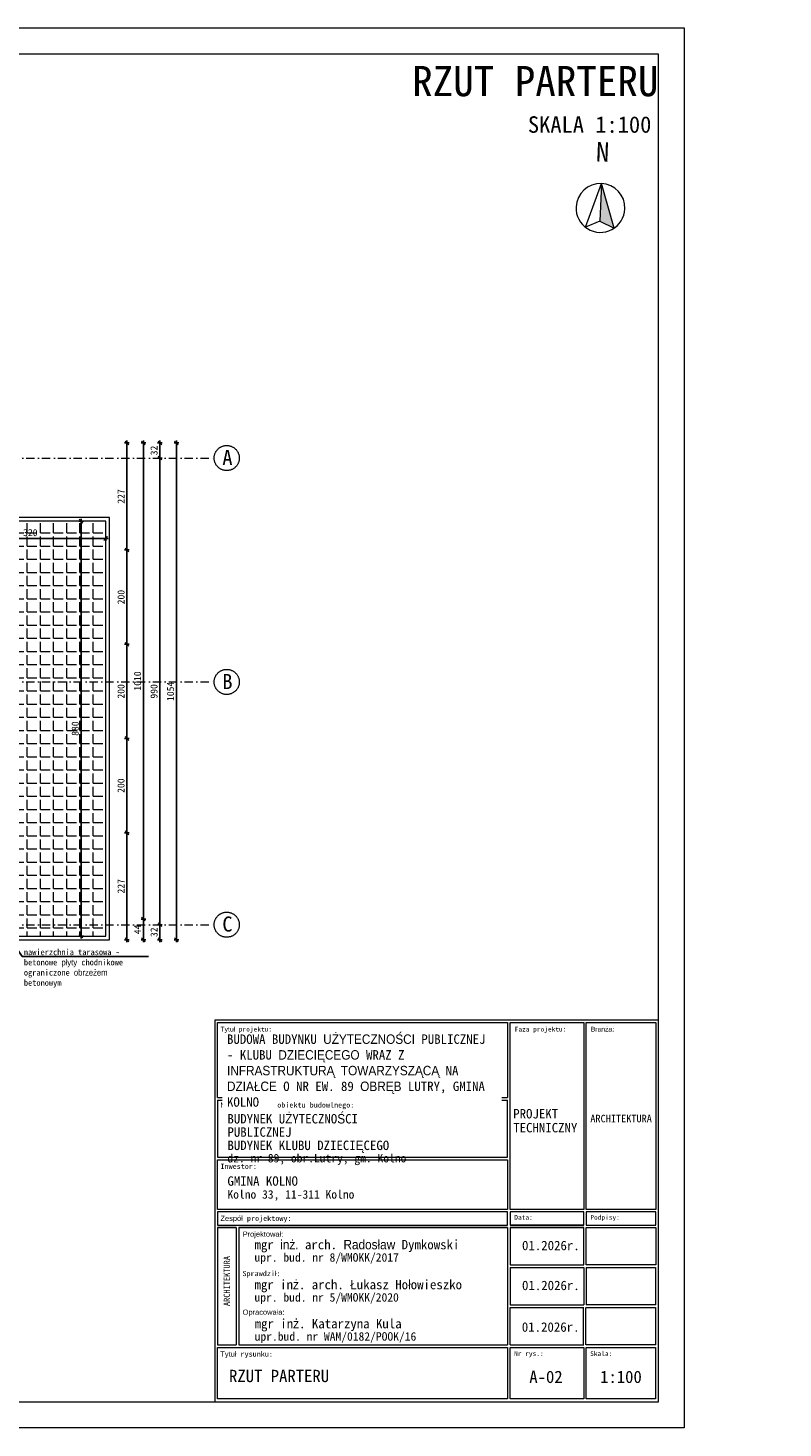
# Model space of a CAD drawing. Header units: millimetres. Extents: x -1373 to 28294, y -9636 to 187.
# Tile 118 of 133: x 6120 to 7722, y -2783 to 187. Entities that reach past the tile are written whole.
import ezdxf
from ezdxf import colors
from ezdxf.entities.mleader import LeaderData, LeaderLine
from ezdxf.enums import TextEntityAlignment as Align
from ezdxf.math import Vec2, Vec3

# ---------------------------------------------------------------- set-up
doc = ezdxf.new("R2010")
doc.units = ezdxf.units.MM
doc.set_wipeout_variables(frame=1)
doc.linetypes.add('Kreski i kropki', pattern=[335.138881, 176.388884, -88.194442, 0, -70.555556])
doc.linetypes.add('Wipeout_Contour', pattern=[1000, 0, -1000])
for name, color, linetype, lineweight in [('_k_krawężnik', 252, 'Continuous', 13), ('_k_kreskowanie', 250, 'Continuous', 9), ('_k_opis', 7, 'Continuous', 13), ('_k_osie', 142, 'Kreski i kropki', 13), ('_k_tabela', 7, 'Continuous', 13), ('_k_wymiar', 7, 'Continuous', 9), ('Nowe_320-W Umeblowanie_Nr_pióra__1', 7, 'Continuous', 13)]:
    doc.layers.add(name, color=color, linetype=linetype, lineweight=lineweight)
doc.layers.add('Nowe_320-W Umeblowanie', color=7, linetype='Continuous')
doc.styles.add('GENERATED_STYLE_1', font='MS Gothic.ttf')
doc.styles.add('GENERATED_STYLE_2', font='MS Gothic.ttf')
doc.styles.add('Katarzyna', font='MS Gothic.ttf')
doc.dimstyles.new('1 - 100   (15cm)', dxfattribs={"dimscale": 5, "dimtxt": 3, "dimasz": 1.6, "dimexe": 1, "dimexo": 1, "dimgap": 1, "dimtad": 1, "dimdec": 0, "dimzin": 12, "dimdsep": 46, "dimtxsty": 'GENERATED_STYLE_1', "dimblk1": 'OBLIQUE', "dimblk2": 'OBLIQUE', "dimsah": 1, "dimcen": 0, "dimdle": 1, "dimclrd": 256, "dimclre": 256, "dimclrt": 4, "dimazin": 0, "dimtfac": 0.75, "dimtdec": 0, "dimtix": 1, "dimtmove": 1, "dimatfit": 3, "dimldrblk": 'OBLIQUE', "dimfxl": 1, "dimfxlon": 1, "dimtvp": 0.75, "dimtfillclr": 1, "dimtolj": 1, "dimtzin": 0, "dimarcsym": 0})

# ---------------------------------------------------------------- blocks, each defined once
blk = doc.blocks.new('_OBLIQUE')
at = {"color": 0, "linetype": 'ByBlock'}
blk.add_line((-0.5, -0.5), (0.5, 0.5), dxfattribs=at)
blk = doc.blocks.new('*D97')
at = {"layer": '_k_wymiar', "lineweight": -2, "transparency": 16777216}
for p, q in [((6325.2, -1520.7), (6335.2, -1520.7)), ((6330.2, -1752.7), (6330.2, -1515.7)), ((6325.2, -1747.7), (6335.2, -1747.7))]:
    blk.add_line(p, q, dxfattribs=at)
at = {"layer": 'Defpoints', "color": 0, "transparency": 16777216}
for p in [(5965.2, -1520.7), (6330.2, -1520.7), (5965.2, -1747.7)]:
    blk.add_point(p, dxfattribs=at)
at = {"layer": '_k_wymiar', "lineweight": -2, "transparency": 16777216, "xscale": 8, "yscale": 8, "zscale": 8}
for p, rotation in [((6330.2, -1520.7), 90), ((6330.2, -1747.7), 270)]:
    blk.add_blockref('_OBLIQUE', p, dxfattribs=dict(at, rotation=rotation))
at = {"layer": '_k_wymiar', "color": 4, "transparency": 16777216, "insert": (6317.7, -1634.2), "char_height": 15, "attachment_point": 5, "rotation": 90, "style": 'GENERATED_STYLE_1'}
blk.add_mtext('\\A1;227', dxfattribs=at)
blk = doc.blocks.new('*D98')
at = {"layer": '_k_wymiar', "lineweight": -2, "transparency": 16777216}
for p, q in [((6325.2, -1320.7), (6335.2, -1320.7)), ((6330.2, -1525.7), (6330.2, -1315.7)), ((6325.2, -1520.7), (6335.2, -1520.7))]:
    blk.add_line(p, q, dxfattribs=at)
at = {"layer": 'Defpoints', "color": 0, "transparency": 16777216}
for p in [(5945.2, -1320.7), (6330.2, -1320.7), (5965.2, -1520.7)]:
    blk.add_point(p, dxfattribs=at)
at = {"layer": '_k_wymiar', "lineweight": -2, "transparency": 16777216, "xscale": 8, "yscale": 8, "zscale": 8}
for p, rotation in [((6330.2, -1320.7), 90), ((6330.2, -1520.7), 270)]:
    blk.add_blockref('_OBLIQUE', p, dxfattribs=dict(at, rotation=rotation))
at = {"layer": '_k_wymiar', "color": 4, "transparency": 16777216, "insert": (6317.7, -1420.7), "char_height": 15, "attachment_point": 5, "rotation": 90, "style": 'GENERATED_STYLE_1'}
blk.add_mtext('\\A1;200', dxfattribs=at)
blk = doc.blocks.new('*D99')
at = {"layer": '_k_wymiar', "lineweight": -2, "transparency": 16777216}
for p, q in [((6325.2, -1120.7), (6335.2, -1120.7)), ((6330.2, -1325.7), (6330.2, -1115.7)), ((6325.2, -1320.7), (6335.2, -1320.7))]:
    blk.add_line(p, q, dxfattribs=at)
at = {"layer": 'Defpoints', "color": 0, "transparency": 16777216}
for p in [(5945.2, -1120.7), (6330.2, -1120.7), (5945.2, -1320.7)]:
    blk.add_point(p, dxfattribs=at)
at = {"layer": '_k_wymiar', "lineweight": -2, "transparency": 16777216, "xscale": 8, "yscale": 8, "zscale": 8}
for p, rotation in [((6330.2, -1120.7), 90), ((6330.2, -1320.7), 270)]:
    blk.add_blockref('_OBLIQUE', p, dxfattribs=dict(at, rotation=rotation))
at = {"layer": '_k_wymiar', "color": 4, "transparency": 16777216, "insert": (6317.7, -1220.7), "char_height": 15, "attachment_point": 5, "rotation": 90, "style": 'GENERATED_STYLE_1'}
blk.add_mtext('\\A1;200', dxfattribs=at)
blk = doc.blocks.new('*D100')
at = {"layer": '_k_wymiar', "lineweight": -2, "transparency": 16777216}
for p, q in [((6325.2, -920.7), (6335.2, -920.7)), ((6330.2, -1125.7), (6330.2, -915.7)), ((6325.2, -1120.7), (6335.2, -1120.7))]:
    blk.add_line(p, q, dxfattribs=at)
at = {"layer": 'Defpoints', "color": 0, "transparency": 16777216}
for p in [(5945.2, -920.7), (6330.2, -920.7), (5945.2, -1120.7)]:
    blk.add_point(p, dxfattribs=at)
at = {"layer": '_k_wymiar', "lineweight": -2, "transparency": 16777216, "xscale": 8, "yscale": 8, "zscale": 8}
for p, rotation in [((6330.2, -920.7), 90), ((6330.2, -1120.7), 270)]:
    blk.add_blockref('_OBLIQUE', p, dxfattribs=dict(at, rotation=rotation))
at = {"layer": '_k_wymiar', "color": 4, "transparency": 16777216, "insert": (6317.7, -1020.7), "char_height": 15, "attachment_point": 5, "rotation": 90, "style": 'GENERATED_STYLE_1'}
blk.add_mtext('\\A1;200', dxfattribs=at)
blk = doc.blocks.new('*D258')
at = {"layer": '_k_wymiar', "lineweight": -2, "transparency": 16777216}
for p, q in [((6360.2, -693.7), (6370.2, -693.7)), ((6365.2, -688.7), (6365.2, -1708.7)), ((6360.2, -1703.7), (6370.2, -1703.7))]:
    blk.add_line(p, q, dxfattribs=at)
at = {"layer": 'Defpoints', "color": 0, "transparency": 16777216}
for p in [(5965.2, -693.7), (5486.7, -1703.7), (6365.2, -1703.7)]:
    blk.add_point(p, dxfattribs=at)
at = {"layer": '_k_wymiar', "lineweight": -2, "transparency": 16777216, "xscale": 8, "yscale": 8, "zscale": 8}
for p, rotation in [((6365.2, -693.7), 90), ((6365.2, -1703.7), 270)]:
    blk.add_blockref('_OBLIQUE', p, dxfattribs=dict(at, rotation=rotation))
at = {"layer": '_k_wymiar', "color": 4, "transparency": 16777216, "insert": (6352.7, -1198.7), "char_height": 15, "attachment_point": 5, "rotation": 90, "style": 'GENERATED_STYLE_1'}
blk.add_mtext('\\A1;1010', dxfattribs=at)
blk = doc.blocks.new('*D259')
at = {"layer": '_k_wymiar', "lineweight": -2, "transparency": 16777216}
for p, q in [((6360.2, -1703.7), (6370.2, -1703.7)), ((6365.2, -1698.7), (6365.2, -1752.7)), ((6360.2, -1747.7), (6370.2, -1747.7))]:
    blk.add_line(p, q, dxfattribs=at)
at = {"layer": 'Defpoints', "color": 0, "transparency": 16777216}
for p in [(5486.7, -1703.7), (5965.2, -1747.7), (6365.2, -1747.7)]:
    blk.add_point(p, dxfattribs=at)
at = {"layer": '_k_wymiar', "lineweight": -2, "transparency": 16777216, "xscale": 8, "yscale": 8, "zscale": 8}
for p, rotation in [((6365.2, -1703.7), 90), ((6365.2, -1747.7), 270)]:
    blk.add_blockref('_OBLIQUE', p, dxfattribs=dict(at, rotation=rotation))
at = {"layer": '_k_wymiar', "color": 4, "transparency": 16777216, "insert": (6352.7, -1725.7), "char_height": 15, "attachment_point": 5, "rotation": 90, "style": 'GENERATED_STYLE_1'}
blk.add_mtext('\\A1;44', dxfattribs=at)
blk = doc.blocks.new('*D260')
at = {"layer": '_k_wymiar', "lineweight": -2, "transparency": 16777216}
for p, q in [((6395.2, -1715.7), (6405.2, -1715.7)), ((6400.2, -1752.7), (6400.2, -1710.7)), ((6395.2, -1747.7), (6405.2, -1747.7))]:
    blk.add_line(p, q, dxfattribs=at)
at = {"layer": 'Defpoints', "color": 0, "transparency": 16777216}
for p in [(5933.2, -1715.7), (6400.2, -1715.7), (5965.2, -1747.7)]:
    blk.add_point(p, dxfattribs=at)
at = {"layer": '_k_wymiar', "lineweight": -2, "transparency": 16777216, "xscale": 8, "yscale": 8, "zscale": 8}
for p, rotation in [((6400.2, -1715.7), 90), ((6400.2, -1747.7), 270)]:
    blk.add_blockref('_OBLIQUE', p, dxfattribs=dict(at, rotation=rotation))
at = {"layer": '_k_wymiar', "color": 4, "transparency": 16777216, "insert": (6387.7, -1731.7), "char_height": 15, "attachment_point": 5, "rotation": 90, "style": 'GENERATED_STYLE_1'}
blk.add_mtext('\\A1;32', dxfattribs=at)
blk = doc.blocks.new('*D261')
at = {"layer": '_k_wymiar', "lineweight": -2, "transparency": 16777216}
for p, q in [((6395.2, -725.7), (6405.2, -725.7)), ((6400.2, -1720.7), (6400.2, -720.7)), ((6395.2, -1715.7), (6405.2, -1715.7))]:
    blk.add_line(p, q, dxfattribs=at)
at = {"layer": 'Defpoints', "color": 0, "transparency": 16777216}
for p in [(5933.2, -725.7), (6400.2, -725.7), (5933.2, -1715.7)]:
    blk.add_point(p, dxfattribs=at)
at = {"layer": '_k_wymiar', "lineweight": -2, "transparency": 16777216, "xscale": 8, "yscale": 8, "zscale": 8}
for p, rotation in [((6400.2, -725.7), 90), ((6400.2, -1715.7), 270)]:
    blk.add_blockref('_OBLIQUE', p, dxfattribs=dict(at, rotation=rotation))
at = {"layer": '_k_wymiar', "color": 4, "transparency": 16777216, "insert": (6387.7, -1220.7), "char_height": 15, "attachment_point": 5, "rotation": 90, "style": 'GENERATED_STYLE_1'}
blk.add_mtext('\\A1;990', dxfattribs=at)
blk = doc.blocks.new('*D262')
at = {"layer": '_k_wymiar', "lineweight": -2, "transparency": 16777216}
for p, q in [((6395.2, -693.7), (6405.2, -693.7)), ((6400.2, -730.7), (6400.2, -688.7)), ((6395.2, -725.7), (6405.2, -725.7))]:
    blk.add_line(p, q, dxfattribs=at)
at = {"layer": 'Defpoints', "color": 0, "transparency": 16777216}
for p in [(5965.2, -693.7), (6400.2, -693.7), (5933.2, -725.7)]:
    blk.add_point(p, dxfattribs=at)
at = {"layer": '_k_wymiar', "lineweight": -2, "transparency": 16777216, "xscale": 8, "yscale": 8, "zscale": 8}
for p, rotation in [((6400.2, -693.7), 90), ((6400.2, -725.7), 270)]:
    blk.add_blockref('_OBLIQUE', p, dxfattribs=dict(at, rotation=rotation))
at = {"layer": '_k_wymiar', "color": 4, "transparency": 16777216, "insert": (6387.7, -709.7), "char_height": 15, "attachment_point": 5, "rotation": 90, "style": 'GENERATED_STYLE_1'}
blk.add_mtext('\\A1;32', dxfattribs=at)
blk = doc.blocks.new('*D101')
at = {"layer": '_k_wymiar', "lineweight": -2, "transparency": 16777216}
for p, q in [((6430.2, -693.7), (6440.2, -693.7)), ((6435.2, -688.7), (6435.2, -1752.7)), ((6430.2, -1747.7), (6440.2, -1747.7))]:
    blk.add_line(p, q, dxfattribs=at)
at = {"layer": 'Defpoints', "color": 0, "transparency": 16777216}
for p in [(5965.2, -693.7), (5965.2, -1747.7), (6435.2, -1747.7)]:
    blk.add_point(p, dxfattribs=at)
at = {"layer": '_k_wymiar', "lineweight": -2, "transparency": 16777216, "xscale": 8, "yscale": 8, "zscale": 8}
for p, rotation in [((6435.2, -693.7), 90), ((6435.2, -1747.7), 270)]:
    blk.add_blockref('_OBLIQUE', p, dxfattribs=dict(at, rotation=rotation))
at = {"layer": '_k_wymiar', "color": 4, "transparency": 16777216, "insert": (6422.7, -1220.7), "char_height": 15, "attachment_point": 5, "rotation": 90, "style": 'GENERATED_STYLE_1'}
blk.add_mtext('\\A1;1054', dxfattribs=at)
blk = doc.blocks.new('tabela_arch')
at = {"layer": '_k_tabela', "ltscale": 1000}
for p, q in [((-940, 810.8), (0, 810.8)), ((-940, 0), (-940, 810.8)), ((-934.6, 805.5), (-319.3, 805.5)), ((-934.6, 645.9), (-934.6, 805.5)), ((-319.3, 805.5), (-319.3, 645.9)), ((-314.3, 805.5), (-158, 805.5)), ((-314.3, 408.5), (-314.3, 805.5)), ((-158, 805.5), (-158, 408.5)), ((-153, 805.5), (-5, 805.5)), ((-153, 408.5), (-153, 805.5)), ((-5, 805.5), (-5, 408.5)), ((0, 810.8), (0, 0)), ((-934.6, 645.9), (-319.3, 645.9)), ((-934.6, 640.5), (-934.6, 519.2)), ((-934.6, 640.5), (-319.3, 640.5)), ((-319.3, 519.2), (-319.3, 640.5)), ((-934.6, 519.2), (-319.3, 519.2)), ((-934.6, 513.8), (-319.3, 513.8)), ((-934.6, 408.5), (-934.6, 513.8)), ((-319.3, 513.8), (-319.3, 408.5)), ((-319.3, 408.5), (-934.6, 408.5)), ((-319.3, 403.6), (-934.6, 403.6)), ((-934.6, 403.6), (-934.6, 375.6)), ((-319.3, 375.6), (-319.3, 403.6)), ((-158, 408.5), (-314.3, 408.5)), ((-158, 403.6), (-314.3, 403.6)), ((-314.3, 403.6), (-314.3, 375.6)), ((-158, 375.6), (-158, 403.6)), ((-5, 408.5), (-153, 408.5)), ((-5, 403.6), (-153, 403.6)), ((-153, 403.6), (-153, 375.6)), ((-5, 375.6), (-5, 403.6)), ((-934.6, 375.6), (-319.3, 375.6)), ((-934.6, 370.1), (-895, 370.1)), ((-895, 370.1), (-934.6, 370.1)), ((-934.6, 370.1), (-934.6, 121.3)), ((-889.5, 370.1), (-319.3, 370.1)), ((-319.3, 370.1), (-889.5, 370.1)), ((-319.3, 370.1), (-319.3, 121.3)), ((-314.3, 375.6), (-158, 375.6)), ((-158, 375.6), (-314.3, 375.6)), ((-314.3, 370.1), (-158, 370.1)), ((-158, 370.1), (-314.3, 370.1)), ((-314.3, 370.1), (-314.3, 290.8)), ((-158, 290.8), (-158, 370.1)), ((-153, 375.6), (-5, 375.6)), ((-153, 290.8), (-153, 370.1)), ((-153, 370.1), (-5, 370.1)), ((-5, 370.1), (-5, 290.8)), ((-319.3, 285.3), (-319.3, 121.3)), ((-314.3, 290.8), (-158, 290.8)), ((-314.3, 285.3), (-158, 285.3)), ((-314.3, 285.3), (-314.3, 206)), ((-314.3, 285.3), (-314.3, 206)), ((-158, 285.3), (-158, 206)), ((-158, 285.3), (-158, 206)), ((-5, 290.8), (-153, 290.8)), ((-153, 285.3), (-5.4, 285.3)), ((-153, 285.3), (-153, 206)), ((-153, 285.3), (-153, 206)), ((-5.4, 285.3), (-5.4, 206)), ((-5.4, 285.3), (-5.4, 206)), ((-934.6, 200.5), (-934.6, 121.3)), ((-314.6, 200.5), (-314.6, 121.3)), ((-314.3, 206), (-158, 206)), ((-314.3, 200.5), (-158, 200.5)), ((-158.4, 121.3), (-158.4, 200.5)), ((-153.4, 121.3), (-153.4, 200.5)), ((-153.4, 121.3), (-153.4, 200.5)), ((-5, 206), (-153, 206)), ((-153, 200.5), (-5.4, 200.5)), ((-5.4, 200.5), (-5.4, 121.3)), ((-5.4, 200.5), (-5.4, 121.3)), ((-934.6, 121.3), (-895, 121.3)), ((-889.5, 121.3), (-319.3, 121.3)), ((-314.3, 121.3), (-158, 121.3)), ((-5, 121.3), (-153, 121.3)), ((-934.6, 7), (-934.6, 115.8)), ((-934.6, 115.8), (-319.3, 115.8)), ((-319.3, 115.8), (-319.3, 7)), ((-314.3, 7), (-314.3, 115.8)), ((-314.3, 115.8), (-158, 115.8)), ((-158, 115.8), (-158, 7)), ((-153, 7), (-153, 115.8)), ((-153, 115.8), (-5.4, 115.8)), ((-5.4, 115.8), (-5.4, 7)), ((0, 0), (-940, 0)), ((-319.3, 7), (-934.6, 7)), ((-158, 7), (-314.3, 7)), ((-5.4, 7), (-153, 7))]:
    blk.add_line(p, q, dxfattribs=at)
for points in [[(-895, 370.1), (-895, 370.1), (-895, 121.3)], [(-889.5, 370.1), (-889.5, 121.3)]]:
    blk.add_lwpolyline(points, dxfattribs=at)
at = {"layer": '_k_tabela', "attachment_point": 1}
for s, insert, char_height, style in [('\\A1;Tytuł projektu:', (-928.6, 796.1), 10, 'GENERATED_STYLE_2'), ('\\A1;Faza projektu:', (-304.3, 796.1), 10, 'GENERATED_STYLE_2'), ('\\A1;Branża:', (-143, 796.1), 10, 'GENERATED_STYLE_2'), ('\\A1;Nazwa i adres obiektu budowlnego:', (-928.6, 635.8), 11, 'GENERATED_STYLE_2'), ('\\A1;ARCHITEKTURA', (-144, 609.5), 16, 'GENERATED_STYLE_2'), ('\\A1;Inwestor:', (-928.6, 505.6), 11, 'GENERATED_STYLE_1'), ('\\A1;Zespół projektowy:', (-928.6, 395.3), 11, 'GENERATED_STYLE_2'), ('\\A1;Data:', (-305.2, 396.9), 10, 'GENERATED_STYLE_2'), ('\\A1;Podpisy:', (-143.9, 396.9), 10, 'GENERATED_STYLE_2'), ('\\A1;Projektował:', (-881.5, 361.8), 11, 'GENERATED_STYLE_1'), ('\\A1;01{\\fMS Gothic|b0|i0|c128|p49;.202}6{\\fMS Gothic|b0|i0|c128|p49;r.}', (-288.9, 342.2), 20, 'GENERATED_STYLE_2'), ('\\A1;{\\fMS Gothic|b0|i0|c128|p49;Sprawdzi}ł{\\fMS Gothic|b0|i0|c128|p49;:}', (-881.9, 278.2), 11, 'GENERATED_STYLE_2'), ('\\A1;01{\\fMS Gothic|b0|i0|c128|p49;.202}6{\\fMS Gothic|b0|i0|c128|p49;r.}', (-288.9, 257.5), 20, 'GENERATED_STYLE_2'), ('\\A1;Opracowała:', (-881.5, 196.2), 11, 'GENERATED_STYLE_2'), ('\\A1;01{\\fMS Gothic|b0|i0|c128|p49;.202}6{\\fMS Gothic|b0|i0|c128|p49;r.}', (-289.3, 169.2), 20, 'GENERATED_STYLE_2'), ('\\A1;Tytuł rysunku:', (-929, 107.5), 11, 'GENERATED_STYLE_2'), ('\\A1;Nr rys.:', (-305.6, 107.9), 10, 'GENERATED_STYLE_2'), ('\\A1;Skala:', (-144.3, 107.9), 10, 'GENERATED_STYLE_2')]:
    blk.add_mtext(s, dxfattribs=dict(at, insert=insert, char_height=char_height, style=style))
at = {"layer": '_k_tabela', "insert": (-307.5, 621.7), "char_height": 20, "width": 151.282, "attachment_point": 1, "line_spacing_factor": 0.886929, "style": 'GENERATED_STYLE_2'}
blk.add_mtext('\\A1;{\\fMS Gothic|b0|i0|c128|p49;PROJEKT }TECHNICZNY', dxfattribs=at)
at = {"layer": '_k_tabela', "char_height": 20, "attachment_point": 1, "style": 'GENERATED_STYLE_2'}
for s, insert, line_spacing_factor in [('\\A1;{\\fMS Gothic|b0|i0|c128|p49;GMINA }KOLNO\\P{\\H0.9x;Kolno 33, 11-311 Kolno}', (-913.8, 478.9), 0.880579), ('\\A1;mgr inż. arch. Radosław Dymkowski\\P{\\H0.9x;upr. bud. nr 8/WMOKK/2017}', (-856.3, 344.1), 0.845413), ('\\A1;{\\fMS Gothic|b0|i0|c128|p49;mgr in}ż{\\fMS Gothic|b0|i0|c128|p49;. arch. }Ł{\\fMS Gothic|b0|i0|c128|p49;ukasz Ho}ł{\\fMS Gothic|b0|i0|c128|p49;owieszko\\P\\H0.9x;upr. bud. nr 5/WMOKK/20\\fMS Gothic|b0|i0|c238|p49;20}', (-856.3, 259.3), 0.845413), ('\\A1;{\\fMS Gothic|b0|i0|c128|p49;mgr in}ż{\\fMS Gothic|b0|i0|c128|p49;. Katarzyna Kula\\H0.9x;\\Pupr.bud. nr WAM/0182/POOK/16\\H1.1111x; }', (-856, 176.4), 0.845413)]:
    blk.add_mtext(s, dxfattribs=dict(at, insert=insert, line_spacing_factor=line_spacing_factor))
at = {"layer": '_k_tabela', "insert": (-921.6, 203.7), "char_height": 13, "attachment_point": 1, "rotation": 90, "line_spacing_factor": 0.845413, "style": 'GENERATED_STYLE_2'}
blk.add_mtext('\\A1;{\\fMS Gothic|b0|i0|c128|p49;ARCHITEKTURA}', dxfattribs=at)
at = {"layer": '_k_tabela', "insert": (-914.7, 779.9), "char_height": 20, "width": 572.544, "attachment_point": 1, "style": 'GENERATED_STYLE_2', "bg_fill": 2}
blk.add_mtext('\\A1;{\\fMS Gothic|b1|i0|c238|p49;BUDOWA BUDYNKU UŻYTECZNOŚCI PUBLICZNEJ - KLUBU DZIECIĘCEGO WRAZ Z INFRASTRUKTURĄ TOWARZYSZĄCĄ NA DZIAŁCE O NR EW. 89 OBRĘB LUTRY, GMINA KOLNO }', dxfattribs=at)
at = {"layer": '_k_tabela', "insert": (-913.8, 611), "char_height": 20, "width": 400.102, "attachment_point": 1, "line_spacing_factor": 0.845413, "style": 'GENERATED_STYLE_2'}
blk.add_mtext('\\A1;{\\fMS Gothic|b0|i0|c128|p49;BUDYNEK U}Ż{\\fMS Gothic|b0|i0|c128|p49;YTECZNO}Ś{\\fMS Gothic|b0|i0|c128|p49;CI PUBLICZNEJ \\P}BUDYNEK {\\fMS Gothic|b0|i0|c128|p49;KLUBU DZIECI}Ę{\\fMS Gothic|b0|i0|c128|p49;CEGO\\P\\H0.9x;dz. nr \\fMS Gothic|b0|i0|c238|p49;89,\\fMS Gothic|b0|i0|c128|p49; obr.\\fMS Gothic|b0|i0|c238|p49;Lutry, gm. Kolno}', dxfattribs=at)
blk = doc.blocks.new('Symbol północy 21')
at = {"layer": 'Nowe_320-W Umeblowanie', "linetype": 'Continuous', "lineweight": 0, "true_color": 0x000000}
blk.add_hatch(color=18, dxfattribs=at).paths.add_polyline_path([(0, 0.5), (0, -0.27), (0.294, -0.405)])
at = {"layer": 'Nowe_320-W Umeblowanie_Nr_pióra__1', "color": 7, "linetype": 'Continuous', "lineweight": 13}
for p, q in [((0, 0.5), (0, -0.27)), ((0.294, -0.405), (0, 0.5)), ((0, -0.27), (0.294, -0.405))]:
    blk.add_line(p, q, dxfattribs=at)
for start, end in [(0, 180), (180, 0)]:
    blk.add_arc((0, 0), 0.5, start, end, dxfattribs=at)
at = {"layer": 'Nowe_320-W Umeblowanie_Nr_pióra__1', "color": 7, "lineweight": 13, "style": 'GENERATED_STYLE_1'}
blk.add_attdef('txt', text='', height=0.4, dxfattribs=at).set_placement((0, 0.828), align=Align.BOTTOM_CENTER)
at = {"color": 254, "linetype": 'Wipeout_Contour', "lineweight": 0, "ltscale": 2.239185}
blk.add_wipeout([(0, 0.5), (0, -0.27), (-0.294, -0.405)], dxfattribs=at).dxf.layer = 'Nowe_320-W Umeblowanie'
at = {"layer": 'Nowe_320-W Umeblowanie_Nr_pióra__1', "color": 7, "linetype": 'Continuous', "lineweight": 13}
for p, q in [((-0.294, -0.405), (0, 0.5)), ((0, 0.5), (0, -0.27)), ((0, -0.27), (-0.294, -0.405))]:
    blk.add_line(p, q, dxfattribs=at)
blk = doc.blocks.new('PÓŁNOC')
at = {"layer": 'Nowe_320-W Umeblowanie', "color": 7, "linetype": 'Continuous', "lineweight": 13}
blk.add_blockref('Symbol północy 21', (12.022, 13.325), dxfattribs=at).add_auto_attribs({'txt': 'N'})
blk = doc.blocks.new('*D153')
at = {"layer": '_k_wymiar', "lineweight": -2, "transparency": 16777216}
for p, q in [((6325.2, -693.7), (6335.2, -693.7)), ((6330.2, -925.7), (6330.2, -688.7)), ((6325.2, -920.7), (6335.2, -920.7))]:
    blk.add_line(p, q, dxfattribs=at)
at = {"layer": 'Defpoints', "color": 0, "transparency": 16777216}
for p in [(5965.2, -693.7), (6330.2, -693.7), (5945.2, -920.7)]:
    blk.add_point(p, dxfattribs=at)
at = {"layer": '_k_wymiar', "lineweight": -2, "transparency": 16777216, "xscale": 8, "yscale": 8, "zscale": 8}
for p, rotation in [((6330.2, -693.7), 90), ((6330.2, -920.7), 270)]:
    blk.add_blockref('_OBLIQUE', p, dxfattribs=dict(at, rotation=rotation))
at = {"layer": '_k_wymiar', "color": 4, "transparency": 16777216, "insert": (6317.7, -807.2), "char_height": 15, "attachment_point": 5, "rotation": 90, "style": 'GENERATED_STYLE_1'}
blk.add_mtext('\\A1;227', dxfattribs=at)
blk = doc.blocks.new('*D334')
at = {"layer": '_k_wymiar', "lineweight": -2, "transparency": 16777216}
for p, q in [((5960.2, -896.5), (6290.2, -896.5)), ((5965.2, -891.5), (5965.2, -901.5)), ((6285.2, -891.5), (6285.2, -901.5))]:
    blk.add_line(p, q, dxfattribs=at)
at = {"layer": 'Defpoints', "color": 0, "transparency": 16777216}
for p in [(5965.2, -859.7), (6285.2, -859.7), (6285.2, -896.5)]:
    blk.add_point(p, dxfattribs=at)
at = {"layer": '_k_wymiar', "lineweight": -2, "transparency": 16777216, "xscale": 8, "yscale": 8, "zscale": 8, "rotation": 180}
blk.add_blockref('_OBLIQUE', (5965.2, -896.5), dxfattribs=at)
at = {"layer": '_k_wymiar', "lineweight": -2, "transparency": 16777216, "xscale": 8, "yscale": 8, "zscale": 8}
blk.add_blockref('_OBLIQUE', (6285.2, -896.5), dxfattribs=at)
at = {"layer": '_k_wymiar', "color": 4, "transparency": 16777216, "insert": (6125.2, -884), "char_height": 15, "attachment_point": 5, "style": 'GENERATED_STYLE_1'}
blk.add_mtext('\\A1;320', dxfattribs=at)
blk = doc.blocks.new('*D158')
at = {"layer": '_k_wymiar', "lineweight": -2, "transparency": 16777216}
for p, q in [((6238, -859.7), (6228, -859.7)), ((6233, -854.7), (6233, -1744.7)), ((6238, -1739.7), (6228, -1739.7))]:
    blk.add_line(p, q, dxfattribs=at)
at = {"layer": 'Defpoints', "color": 0, "transparency": 16777216}
for p in [(6260.3, -859.7), (6233, -1739.7), (6260.3, -1739.7)]:
    blk.add_point(p, dxfattribs=at)
at = {"layer": '_k_wymiar', "lineweight": -2, "transparency": 16777216, "xscale": 8, "yscale": 8, "zscale": 8}
for p, rotation in [((6233, -859.7), 90), ((6233, -1739.7), 270)]:
    blk.add_blockref('_OBLIQUE', p, dxfattribs=dict(at, rotation=rotation))
at = {"layer": '_k_wymiar', "color": 4, "transparency": 16777216, "insert": (6220.5, -1299.7), "char_height": 15, "attachment_point": 5, "rotation": 90, "style": 'GENERATED_STYLE_1'}
blk.add_mtext('\\A1;880', dxfattribs=at)

msp = doc.modelspace()

# ---------------------------------------------------------------- hatches: boundary and pattern name
at = {"layer": '_k_kreskowanie'}
h = msp.add_hatch(dxfattribs=at)
h.set_pattern_fill('ANGLE', color=256, scale=4)
h.set_pattern_definition([(0, (0, 3334.448), (0, 27.94), [20.32, -7.62]), (90, (0, 3334.448), (-27.94, 2e-15), [20.32, -7.62])])
h.paths.add_polyline_path([(6285.2, -859.7), (5965.2, -859.7), (5965.2, -918.7), (5945.2, -918.7), (5945.2, -1118.7), (5965.2, -1118.7), (5965.2, -1318.7), (5945.2, -1318.7), (5945.2, -1518.7), (5965.2, -1518.7), (5965.2, -1739.7), (6285.2, -1739.7)])

# ---------------------------------------------------------------- linework, layer by layer
at = {"layer": '_k_krawężnik'}
msp.add_lwpolyline([(5965.2, -1747.7), (6293.2, -1747.7), (6293.2, -851.7), (5965.2, -851.7)], close=True, dxfattribs=at)
msp.add_lwpolyline([(5965.2, -1318.7), (5965.2, -1739.7), (6285.2, -1739.7), (6285.2, -859.7), (5965.2, -859.7), (5965.2, -1318.7)], dxfattribs=at)
at = {"layer": '_k_opis'}
for points in [[(3312.2, 186.6), (7512.2, 186.6), (7512.2, -2783.4), (3312.2, -2783.4)], [(3502.2, 131.6), (7457.2, 131.6), (7457.2, -2728.4), (3502.2, -2728.4)]]:
    msp.add_lwpolyline(points, close=True, dxfattribs=at)
at = {"layer": '_k_osie', "ltscale": 0.1}
for points in [[(3595.2, -725.7), (6515.2, -725.7)], [(3595.2, -1200.7), (6515.2, -1200.7)], [(3595.2, -1715.7), (6515.2, -1715.7)]]:
    msp.add_lwpolyline(points, dxfattribs=at)
at = {"layer": '_k_osie'}
for centre in [(6541.9, -725.7), (6541.9, -1200.7), (6541.9, -1715.7)]:
    msp.add_circle(centre, 26.6, dxfattribs=at)

# ---------------------------------------------------------------- texts
at = {"layer": '_k_opis', "ltscale": 5, "insert": (6381.4, 106), "char_height": 16, "attachment_point": 1, "style": 'Katarzyna'}
msp.add_mtext_dynamic_manual_height_columns('\\pi553.86;{\\fMS Gothic|b1|i0|c238|p49;\\H4x;RZUT PARTERU\\P\\pi799.44;\\H0.54687x;SKALA 1:100}', width=1047.438, gutter_width=25, heights=[0], dxfattribs=at)
at = {"layer": '_k_osie', "char_height": 32, "attachment_point": 8, "style": 'GENERATED_STYLE_2'}
for s, insert in [('A', (6543.4, -740.8)), ('B', (6543.4, -1215.8)), ('C', (6543.4, -1730.8))]:
    msp.add_mtext(s, dxfattribs=dict(at, insert=insert))

# ---------------------------------------------------------------- dimensions: what is measured, and where the dimension line sits
at = {"layer": '_k_wymiar'}
for base, p1, p2, picture, middle in [((6365.2, -1703.7), (5965.2, -693.7), (5486.7, -1703.7), '*D258', (6352.7, -1198.7)), ((6400.2, -693.7), (5933.2, -725.7), (5965.2, -693.7), '*D262', (6387.7, -709.7)), ((6330.2, -693.7), (5945.2, -920.7), (5965.2, -693.7), '*D153', (6317.7, -807.2)), ((6435.2, -1747.7), (5965.2, -693.7), (5965.2, -1747.7), '*D101', (6422.7, -1220.7)), ((6400.2, -725.7), (5933.2, -1715.7), (5933.2, -725.7), '*D261', (6387.7, -1220.7)), ((6233, -1739.7), (6260.3, -859.7), (6260.3, -1739.7), '*D158', (6220.5, -1299.7)), ((6330.2, -920.7), (5945.2, -1120.7), (5945.2, -920.7), '*D100', (6317.7, -1020.7)), ((6330.2, -1120.7), (5945.2, -1320.7), (5945.2, -1120.7), '*D99', (6317.7, -1220.7)), ((6330.2, -1320.7), (5965.2, -1520.7), (5945.2, -1320.7), '*D98', (6317.7, -1420.7)), ((6330.2, -1520.7), (5965.2, -1747.7), (5965.2, -1520.7), '*D97', (6317.7, -1634.2)), ((6365.2, -1747.7), (5486.7, -1703.7), (5965.2, -1747.7), '*D259', (6352.7, -1725.7)), ((6400.2, -1715.7), (5965.2, -1747.7), (5933.2, -1715.7), '*D260', (6387.7, -1731.7))]:
    dim = msp.add_linear_dim(base=base, p1=p1, p2=p2, angle=90, dimstyle='1 - 100   (15cm)', dxfattribs=at)
    dim.commit()
    dim.dimension.update_dxf_attribs({"geometry": picture, "text_midpoint": middle})
dim = msp.add_linear_dim(base=(6285.2, -896.5), p1=(5965.2, -859.7), p2=(6285.2, -859.7), dimstyle='1 - 100   (15cm)', dxfattribs=at)
dim.commit()
dim.dimension.update_dxf_attribs({"geometry": '*D334', "text_midpoint": (6125.2, -884)})

# ---------------------------------------------------------------- leaders
at = {"layer": '_k_opis', "ltscale": 0.1}
ml = msp.add_multileader_mtext('Standard', dxfattribs=at)
ml.set_content('nawierzchnia tarasowa - betonowe płyty chodnikowe ograniczone obrzeżem betonowym   ', color=256, style='GENERATED_STYLE_1')
ml.set_leader_properties()
ml.build(insert=Vec2(0, 0))
ml.multileader.update_dxf_attribs({"text_left_attachment_type": 6, "text_right_attachment_type": 6, "dogleg_length": 1.63, "arrow_head_size": 13})
ctx = ml.context
ctx.base_point, ctx.char_height, ctx.arrow_head_size, ctx.landing_gap_size, ctx.plane_origin = Vec3(6109.9, -1782.9), 13, 13, 1.67, Vec3(6503.4, -1695.5)
ctx.left_attachment, ctx.right_attachment = 6, 6
notes = []
notes.append((ctx, [(1, (1, 1, 0), (6108.3, -1782.9), (1, 0), 1.63, [(0, [(6071.3, -1728.8)], 0, [])])]))
ctx.mtext.insert, ctx.mtext.width, ctx.mtext.defined_height, ctx.mtext.flow_direction = Vec3(6111.6, -1767.3), 261.755, 37.6, 5
for ctx, leaders in notes:
    for number, flags, end, landing, length, lines in leaders:
        leader = LeaderData()
        leader.index, (leader.has_last_leader_line, leader.has_dogleg_vector, leader.attachment_direction) = number, flags
        leader.last_leader_point, leader.dogleg_vector, leader.dogleg_length = Vec3(end), Vec3(landing), length
        for number, points, colour, breaks in lines:
            line = LeaderLine()
            line.index, line.vertices, line.color, line.breaks = number, Vec3.list(points), colors.encode_raw_color(colour), breaks
            leader.lines.append(line)
        ctx.leaders.append(leader)

# ---------------------------------------------------------------- next in the draw order: block references
at = {"xscale": 103.6800000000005, "yscale": 103.6800000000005, "zscale": 103.6800000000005, "rotation": 357.772928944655}
msp.add_blockref('PÓŁNOC', (6035.6, -1527.2), dxfattribs=at)
at = {"layer": '_k_osie'}
msp.add_blockref('tabela_arch', (7457.2, -2728.4), dxfattribs=at)

# ---------------------------------------------------------------- next in the draw order: texts
at = {"layer": '_k_opis', "ltscale": 5, "char_height": 26, "attachment_point": 1, "style": 'GENERATED_STYLE_2'}
for s, insert in [('{\\fMS Gothic|b1|i0|c238|p49;A-02}', (7183.8, -2661.9)), ('{\\fMS Gothic|b1|i0|c238|p49;1:100}', (7334, -2661.9))]:
    msp.add_mtext_dynamic_manual_height_columns(s, width=3.628, gutter_width=548.7, heights=[211.8], dxfattribs=dict(at, insert=insert))
at = {"layer": '_k_tabela', "ltscale": 5, "insert": (6546.8, -2660), "char_height": 24, "attachment_point": 1, "style": 'GENERATED_STYLE_2'}
msp.add_mtext_dynamic_manual_height_columns('{\\fMS Gothic|b1|i0|c238|p49;\\H1.0833x;RZUT PARTERU}', width=570.414, gutter_width=548.7, heights=[211.8], dxfattribs=at)

doc.saveas('drawing.dxf')
